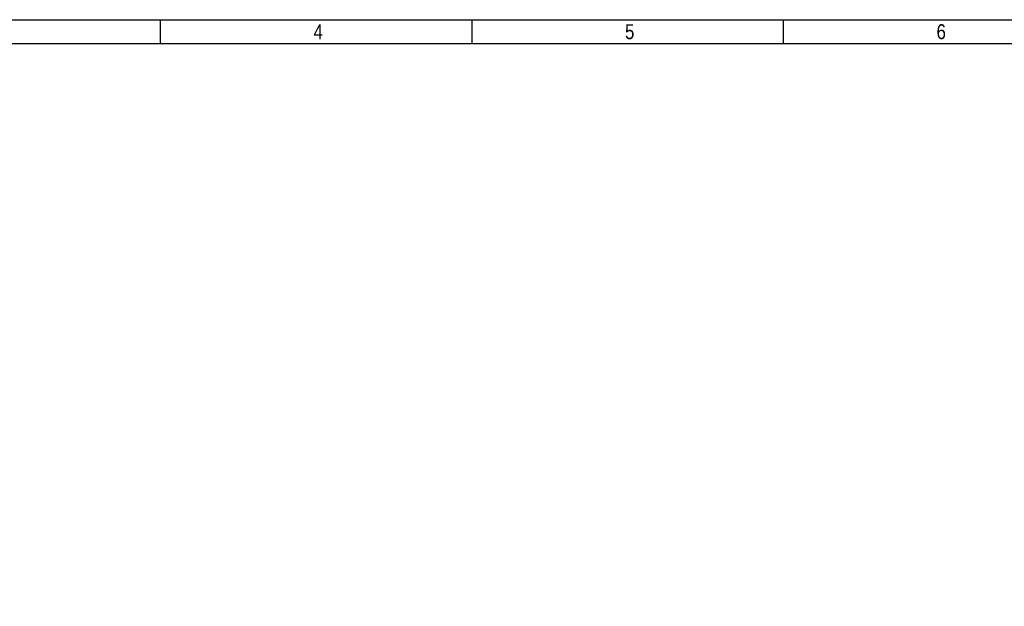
# Model space of a CAD drawing. Header units: millimetres. Extents: x 10 to 580, y 10 to 410.
# Tile 13 of 20: x 146 to 310, y 312 to 410. Entities that reach past the tile are written whole.
import ezdxf

# ---------------------------------------------------------------- set-up
doc = ezdxf.new("R2010")
doc.units = ezdxf.units.MM
doc.layers.add('10', color=7, linetype='Continuous')
doc.styles.add('SEACAD_Arial', font='arial.ttf')

msp = doc.modelspace()

# ---------------------------------------------------------------- linework, layer by layer
at = {"layer": '10', "color": 7, "linetype": 'Continuous'}
for p, q in [((169.7273, 406), (169.7273, 410)), ((221.6364, 406), (221.6364, 410)), ((273.5455, 406), (273.5455, 410)), ((580, 406), (14, 406))]:
    msp.add_line(p, q, dxfattribs=at)
msp.add_lwpolyline([(10, 10), (10, 410), (580, 410), (580, 10), (10, 10)], dxfattribs=at)

# ---------------------------------------------------------------- texts
at = {"layer": '10', "char_height": 2.5, "width": 1.521749, "attachment_point": 1, "style": 'SEACAD_Arial'}
for s, insert in [('{\\farial rounded mt|b0||i0||c0|p34;\\C7;\\H2.50000002;\\W0.8;4}', (195.227, 409.25)), ('{\\farial rounded mt|b0||i0||c0|p34;\\C7;\\H2.50000002;\\W0.8;5}', (247.136, 409.25)), ('{\\farial rounded mt|b0||i0||c0|p34;\\C7;\\H2.50000002;\\W0.8;6}', (299.045, 409.25))]:
    msp.add_mtext(s, dxfattribs=dict(at, insert=insert))

doc.saveas('drawing.dxf')
